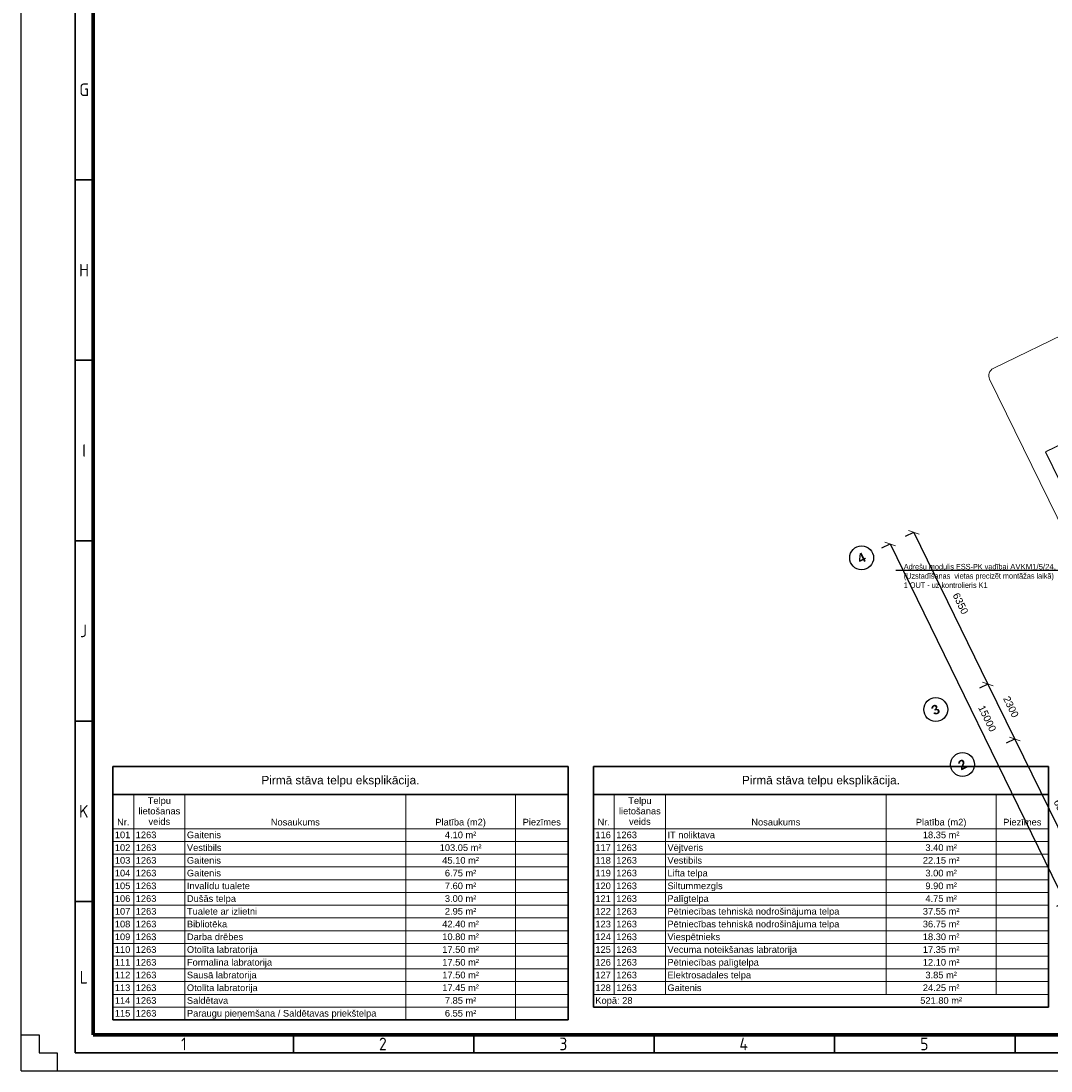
# Model space of a CAD drawing. Header units: millimetres. Extents: x -197461 to 862495, y -970068 to 63888.
# Tile 142 of 205: x -171735 to -133006, y -183500 to -144011. Entities that reach past the tile are written whole.
import ezdxf
from ezdxf import colors
from ezdxf.entities.mleader import LeaderData, LeaderLine
from ezdxf.math import Vec2, Vec3

# ---------------------------------------------------------------- set-up
doc = ezdxf.new("R2010")
doc.units = ezdxf.units.MM
doc.layers.get('0').update_dxf_attribs({"linetype": 'CONTINUOUS'})
doc.layers.get('Defpoints').update_dxf_attribs({"linetype": 'CONTINUOUS'})
for name, color, linetype, lineweight in [('A-ANNO-DIMS', 211, 'CONTINUOUS', 9), ('A-ANNO-SYMB', 150, 'CONTINUOUS', 9), ('A-DETL-THIN', 151, 'CONTINUOUS', 5), ('A-DETL-WIDE', 214, 'CONTINUOUS', 35), ('A-MASS', 70, 'CONTINUOUS', 5), ('G-ANNO-SCHD', 231, 'CONTINUOUS', 9), ('S-GRID-IDEN', 1, 'CONTINUOUS', 25)]:
    doc.layers.add(name, color=color, linetype=linetype, lineweight=lineweight)
doc.layers.add('Rasējuma lapa', color=7, linetype='CONTINUOUS')
doc.layers.add('UAS', color=240, linetype='CONTINUOUS')
doc.styles.add('ARIAL', font='arialbd.ttf')
doc.styles.add('Arial_14', font='arial.ttf', dxfattribs={"height": 2.5})
doc.styles.add('Arial_15', font='arial.ttf', dxfattribs={"height": 2.5})
doc.styles.add('Arial_2', font='arial.ttf', dxfattribs={"height": 270})
doc.styles.add('ISO', font='iso')
doc.dimstyles.new('Arrow_-_2_5mm_Arial', dxfattribs={"dimscale": 304.8, "dimtxt": 275.470038, "dimasz": 0.984252, "dimexe": 1.181102, "dimexo": 0.738189, "dimgap": 0.86122, "dimtad": 1, "dimdec": 0, "dimrnd": 5, "dimzin": 0, "dimdsep": 46, "dimtxsty": 'Arial_2', "dimblk1": 'OBLIQUE', "dimblk2": 'OBLIQUE', "dimsah": 1, "dimcen": 0.09, "dimazin": 0, "dimtfac": 1, "dimtdec": 4, "dimtix": 1, "dimtmove": 0, "dimatfit": 3, "dimfxl": 1, "dimtvp": 1, "dimtfill": 1, "dimtolj": 1, "dimtzin": 0, "dimarcsym": 2})

# ---------------------------------------------------------------- blocks, each defined once
blk = doc.blocks.new('Grid - Ass 4_0mm-197408-Pirmā stāva plāns uz atzīmes 0_000 M1-150')
at = {"layer": 'S-GRID-IDEN'}
blk.add_circle((0, 0), 3, dxfattribs=at)
blk = doc.blocks.new('_OBLIQUE')
at = {"color": 0, "linetype": 'ByBlock'}
blk.add_line((-0.5, -0.5), (0.5, 0.5), dxfattribs=at)
blk = doc.blocks.new('*D1078')
at = {"layer": 'A-ANNO-DIMS', "color": 0, "lineweight": -2, "transparency": 16777216}
for p, q in [((-134378, -171020), (-134690, -171173)), ((-134366, -171015), (-131580, -176721)), ((-131592, -176727), (-131904, -176879))]:
    blk.add_line(p, q, dxfattribs=at)
at = {"layer": 'Defpoints', "color": 0, "transparency": 16777216}
for p in [(-134176, -170922), (-131580, -176721), (-131389, -176628)]:
    blk.add_point(p, dxfattribs=at)
at = {"layer": 'A-ANNO-DIMS', "color": 0, "lineweight": -2, "transparency": 16777216, "xscale": 299.9999999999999, "yscale": 299.9999999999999, "zscale": 299.9999999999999}
for p, rotation in [((-134366, -171015), 116.0254347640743), ((-131580, -176721), 296.0254347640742)]:
    blk.add_blockref('_OBLIQUE', p, dxfattribs=dict(at, rotation=rotation))
at = {"layer": 'A-ANNO-DIMS', "color": 0, "transparency": 16777216, "insert": (-132613, -173692), "char_height": 270, "attachment_point": 5, "rotation": 296.0254, "style": 'Arial_2', "bg_fill": 3, "box_fill_scale": 1.1, "bg_fill_color": 256, "bg_fill_true_color": 13158600, "bg_fill_transparency": 0}
blk.add_mtext('\\A1;6350', dxfattribs=at)
blk = doc.blocks.new('*D1079')
at = {"layer": 'A-ANNO-DIMS', "color": 0, "lineweight": -2, "transparency": 16777216}
for p, q in [((-135387, -168954), (-135699, -169106)), ((-135375, -168948), (-134366, -171015)), ((-134378, -171020), (-134690, -171173))]:
    blk.add_line(p, q, dxfattribs=at)
at = {"layer": 'Defpoints', "color": 0, "transparency": 16777216}
for p in [(-135185, -168855), (-134176, -170922), (-134366, -171015)]:
    blk.add_point(p, dxfattribs=at)
at = {"layer": 'A-ANNO-DIMS', "color": 0, "lineweight": -2, "transparency": 16777216, "xscale": 299.9999999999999, "yscale": 299.9999999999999, "zscale": 299.9999999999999}
for p, rotation in [((-135375, -168948), 116.0254347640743), ((-134366, -171015), 296.0254347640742)]:
    blk.add_blockref('_OBLIQUE', p, dxfattribs=dict(at, rotation=rotation))
at = {"layer": 'A-ANNO-DIMS', "color": 0, "transparency": 16777216, "insert": (-134511, -169806), "char_height": 270, "attachment_point": 5, "rotation": 296.0254, "style": 'Arial_2', "bg_fill": 3, "box_fill_scale": 1.1, "bg_fill_color": 256, "bg_fill_true_color": 13158600, "bg_fill_transparency": 0}
blk.add_mtext('\\A1;2300', dxfattribs=at)
blk = doc.blocks.new('*D1080')
at = {"layer": 'A-ANNO-DIMS', "color": 0, "lineweight": -2, "transparency": 16777216}
for p, q in [((-138173, -163248), (-138485, -163400)), ((-138162, -163242), (-135375, -168948)), ((-135387, -168954), (-135699, -169106))]:
    blk.add_line(p, q, dxfattribs=at)
at = {"layer": 'Defpoints', "color": 0, "transparency": 16777216}
for p in [(-137971, -163149), (-135375, -168948), (-135185, -168855)]:
    blk.add_point(p, dxfattribs=at)
at = {"layer": 'A-ANNO-DIMS', "color": 0, "lineweight": -2, "transparency": 16777216, "xscale": 299.9999999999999, "yscale": 299.9999999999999, "zscale": 299.9999999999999}
for p, rotation in [((-138162, -163242), 116.0254347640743), ((-135375, -168948), 296.0254347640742)]:
    blk.add_blockref('_OBLIQUE', p, dxfattribs=dict(at, rotation=rotation))
at = {"layer": 'A-ANNO-DIMS', "color": 0, "transparency": 16777216, "insert": (-136409, -165919), "char_height": 270, "attachment_point": 5, "rotation": 296.0254, "style": 'Arial_2', "bg_fill": 3, "box_fill_scale": 1.1, "bg_fill_color": 256, "bg_fill_true_color": 13158600, "bg_fill_transparency": 0}
blk.add_mtext('\\A1;6350', dxfattribs=at)
blk = doc.blocks.new('*D1081')
at = {"layer": 'A-ANNO-DIMS', "color": 0, "lineweight": -2, "transparency": 16777216}
for p, q in [((-139066, -163683), (-139378, -163836)), ((-139054, -163678), (-132473, -177157)), ((-132484, -177162), (-132796, -177315))]:
    blk.add_line(p, q, dxfattribs=at)
at = {"layer": 'Defpoints', "color": 0, "transparency": 16777216}
for p in [(-138864, -163585), (-132473, -177157), (-132282, -177064)]:
    blk.add_point(p, dxfattribs=at)
at = {"layer": 'A-ANNO-DIMS', "color": 0, "lineweight": -2, "transparency": 16777216, "xscale": 299.9999999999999, "yscale": 299.9999999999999, "zscale": 299.9999999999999}
for p, rotation in [((-139054, -163678), 116.0254347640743), ((-132473, -177157), 296.0254347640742)]:
    blk.add_blockref('_OBLIQUE', p, dxfattribs=dict(at, rotation=rotation))
at = {"layer": 'A-ANNO-DIMS', "color": 0, "transparency": 16777216, "insert": (-135404, -170242), "char_height": 270, "attachment_point": 5, "rotation": 296.0254, "style": 'Arial_2', "bg_fill": 3, "box_fill_scale": 1.1, "bg_fill_color": 256, "bg_fill_true_color": 13158600, "bg_fill_transparency": 0}
blk.add_mtext('\\A1;15000', dxfattribs=at)
blk = doc.blocks.new('A1_L')
at = {"layer": 'Rasējuma lapa'}
for p, q in [((-841, 0), (-841, 594)), ((-841, 10), (-836, 10)), ((-836, 10), (-836, 5)), ((-836, 5), (-831, 5)), ((-831, 5), (-831, 0)), ((-841, 0), (0, 0))]:
    blk.add_line(p, q, dxfattribs=at)
at = {"layer": 'Rasējuma lapa', "lineweight": 35}
for p, q in [((-826, 5), (-826, 589)), ((-821, 247), (-826, 247)), ((-821, 197), (-826, 197)), ((-821, 147), (-826, 147)), ((-821, 97), (-826, 97)), ((-821, 47), (-826, 47)), ((-765.5, 5), (-765.5, 10)), ((-715.5, 5), (-715.5, 10)), ((-665.5, 5), (-665.5, 10)), ((-615.5, 5), (-615.5, 10)), ((-565.5, 5), (-565.5, 10)), ((-826, 5), (-5, 5))]:
    blk.add_line(p, q, dxfattribs=at)
at = {"layer": 'Rasējuma lapa', "lineweight": 70}
for q in [(-821, 584), (-10, 10)]:
    blk.add_line((-821, 10), q, dxfattribs=at)
at = {"layer": 'Rasējuma lapa', "style": 'ISO'}
for s, p in [('G', (-824.81, 270.25)), ('H', (-824.9, 220.25)), ('I', (-824.02, 170.25)), ('J', (-824.62, 120.25)), ('K', (-824.91, 70.25)), ('L', (-824.72, 24.25)), ('1', (-796.63, 5.75)), ('2', (-741.79, 5.75)), ('3', (-691.8, 5.75)), ('4', (-641.9, 5.75)), ('5', (-591.8, 5.75))]:
    blk.add_text(s, height=3.5, dxfattribs=at).set_placement(p)
blk = doc.blocks.new('*U1255')
at = {"layer": 'Rasējuma lapa'}
blk.add_blockref('A1_L', (0, 0), dxfattribs=at)

msp = doc.modelspace()

# ---------------------------------------------------------------- linework, layer by layer
at = {"layer": 'A-ANNO-SYMB', "color": 251, "true_color": 0x636466}
for p, q in [((-127907.35655, -153531.08642), (-135175.49165, -157079.98763)), ((-135313.44042, -157481.19846), (-130261.95761, -167826.61452))]:
    msp.add_line(p, q, dxfattribs=at)
msp.add_arc((-135043.86062, -157349.56743), 300, 116.025434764, 206.025434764, dxfattribs=at)
at = {"layer": 'A-DETL-THIN', "color": 18, "lineweight": 9, "true_color": 0x000000}
for p, q in [((-167495.27673, -173101.70613), (-167495.27673, -174389.24518)), ((-165571.35583, -173101.70613), (-165571.35583, -174389.24518)), ((-157270.37215, -173101.70613), (-157270.37215, -174389.24518)), ((-153140.79723, -173101.70613), (-153140.79723, -174389.24518)), ((-149426.54908, -173101.70613), (-149426.54908, -174389.24518)), ((-147502.62818, -173101.70613), (-147502.62818, -174389.24518)), ((-167495.27673, -174389.24518), (-168282.47572, -174389.24518)), ((-165571.35583, -174389.24518), (-167495.27673, -174389.24518)), ((-167495.27673, -174389.24518), (-167495.27673, -174868.42487)), ((-157270.37215, -174389.24518), (-165571.35583, -174389.24518)), ((-165571.35583, -174389.24518), (-165571.35583, -174868.42487)), ((-153140.79723, -174389.24518), (-157270.37215, -174389.24518)), ((-157270.37215, -174389.24518), (-157270.37215, -174868.42487)), ((-151166.24807, -174389.24518), (-153140.79723, -174389.24518)), ((-153140.79723, -174389.24518), (-153140.79723, -174868.42487)), ((-149426.54908, -174389.24518), (-150213.74807, -174389.24518)), ((-147502.62818, -174389.24518), (-149426.54908, -174389.24518)), ((-149426.54908, -174389.24518), (-149426.54908, -174868.42487)), ((-147502.62818, -174389.24518), (-147502.62818, -174868.42487)), ((-167495.27673, -174868.42487), (-168282.47572, -174868.42487)), ((-165571.35583, -174868.42487), (-167495.27673, -174868.42487)), ((-167495.27673, -174868.42487), (-167495.27673, -175347.60455)), ((-157270.37215, -174868.42487), (-165571.35583, -174868.42487)), ((-165571.35583, -174868.42487), (-165571.35583, -175347.60455)), ((-153140.79723, -174868.42487), (-157270.37215, -174868.42487)), ((-157270.37215, -174868.42487), (-157270.37215, -175347.60455)), ((-151166.24807, -174868.42487), (-153140.79723, -174868.42487)), ((-153140.79723, -174868.42487), (-153140.79723, -175347.60455)), ((-149426.54908, -174868.42487), (-150213.74807, -174868.42487)), ((-147502.62818, -174868.42487), (-149426.54908, -174868.42487)), ((-149426.54908, -174868.42487), (-149426.54908, -175347.60455)), ((-147502.62818, -174868.42487), (-147502.62818, -175347.60455)), ((-167495.27673, -175347.60455), (-168282.47572, -175347.60455)), ((-165571.35583, -175347.60455), (-167495.27673, -175347.60455)), ((-167495.27673, -175347.60455), (-167495.27673, -175826.78424)), ((-157270.37215, -175347.60455), (-165571.35583, -175347.60455)), ((-165571.35583, -175347.60455), (-165571.35583, -175826.78424)), ((-153140.79723, -175347.60455), (-157270.37215, -175347.60455)), ((-157270.37215, -175347.60455), (-157270.37215, -175826.78424)), ((-151166.24807, -175347.60455), (-153140.79723, -175347.60455)), ((-153140.79723, -175347.60455), (-153140.79723, -175826.78424)), ((-149426.54908, -175347.60455), (-150213.74807, -175347.60455)), ((-147502.62818, -175347.60455), (-149426.54908, -175347.60455)), ((-149426.54908, -175347.60455), (-149426.54908, -175826.78424)), ((-147502.62818, -175347.60455), (-147502.62818, -175826.78424)), ((-167495.27673, -175826.78424), (-168282.47572, -175826.78424)), ((-165571.35583, -175826.78424), (-167495.27673, -175826.78424)), ((-167495.27673, -175826.78424), (-167495.27673, -176305.96393)), ((-157270.37215, -175826.78424), (-165571.35583, -175826.78424)), ((-165571.35583, -175826.78424), (-165571.35583, -176305.96393)), ((-153140.79723, -175826.78424), (-157270.37215, -175826.78424)), ((-157270.37215, -175826.78424), (-157270.37215, -176305.96393)), ((-151166.24807, -175826.78424), (-153140.79723, -175826.78424)), ((-153140.79723, -175826.78424), (-153140.79723, -176305.96393)), ((-149426.54908, -175826.78424), (-150213.74807, -175826.78424)), ((-147502.62818, -175826.78424), (-149426.54908, -175826.78424)), ((-149426.54908, -175826.78424), (-149426.54908, -176305.96393)), ((-147502.62818, -175826.78424), (-147502.62818, -176305.96393)), ((-167495.27673, -176305.96393), (-168282.47572, -176305.96393)), ((-165571.35583, -176305.96393), (-167495.27673, -176305.96393)), ((-167495.27673, -176305.96393), (-167495.27673, -176785.14361)), ((-157270.37215, -176305.96393), (-165571.35583, -176305.96393)), ((-165571.35583, -176305.96393), (-165571.35583, -176785.14361)), ((-153140.79723, -176305.96393), (-157270.37215, -176305.96393)), ((-157270.37215, -176305.96393), (-157270.37215, -176785.14361)), ((-151166.24807, -176305.96393), (-153140.79723, -176305.96393)), ((-153140.79723, -176305.96393), (-153140.79723, -176785.14361)), ((-149426.54908, -176305.96393), (-150213.74807, -176305.96393)), ((-147502.62818, -176305.96393), (-149426.54908, -176305.96393)), ((-149426.54908, -176305.96393), (-149426.54908, -176785.14361)), ((-147502.62818, -176305.96393), (-147502.62818, -176785.14361)), ((-167495.27673, -176785.14361), (-168282.47572, -176785.14361)), ((-165571.35583, -176785.14361), (-167495.27673, -176785.14361)), ((-167495.27673, -176785.14361), (-167495.27673, -177264.3233)), ((-157270.37215, -176785.14361), (-165571.35583, -176785.14361)), ((-165571.35583, -176785.14361), (-165571.35583, -177264.3233)), ((-153140.79723, -176785.14361), (-157270.37215, -176785.14361)), ((-157270.37215, -176785.14361), (-157270.37215, -177264.3233)), ((-151166.24807, -176785.14361), (-153140.79723, -176785.14361)), ((-153140.79723, -176785.14361), (-153140.79723, -177264.3233)), ((-149426.54908, -176785.14361), (-150213.74807, -176785.14361)), ((-147502.62818, -176785.14361), (-149426.54908, -176785.14361)), ((-149426.54908, -176785.14361), (-149426.54908, -177264.3233)), ((-147502.62818, -176785.14361), (-147502.62818, -177264.3233)), ((-167495.27673, -177264.3233), (-168282.47572, -177264.3233)), ((-165571.35583, -177264.3233), (-167495.27673, -177264.3233)), ((-167495.27673, -177264.3233), (-167495.27673, -177743.50298)), ((-157270.37215, -177264.3233), (-165571.35583, -177264.3233)), ((-165571.35583, -177264.3233), (-165571.35583, -177743.50298)), ((-153140.79723, -177264.3233), (-157270.37215, -177264.3233)), ((-157270.37215, -177264.3233), (-157270.37215, -177743.50298)), ((-151166.24807, -177264.3233), (-153140.79723, -177264.3233)), ((-153140.79723, -177264.3233), (-153140.79723, -177743.50298)), ((-149426.54908, -177264.3233), (-150213.74807, -177264.3233)), ((-147502.62818, -177264.3233), (-149426.54908, -177264.3233)), ((-149426.54908, -177264.3233), (-149426.54908, -177743.50298)), ((-147502.62818, -177264.3233), (-147502.62818, -177743.50298)), ((-167495.27673, -177743.50298), (-168282.47572, -177743.50298)), ((-165571.35583, -177743.50298), (-167495.27673, -177743.50298)), ((-167495.27673, -177743.50298), (-167495.27673, -178222.68267)), ((-157270.37215, -177743.50298), (-165571.35583, -177743.50298)), ((-165571.35583, -177743.50298), (-165571.35583, -178222.68267)), ((-153140.79723, -177743.50298), (-157270.37215, -177743.50298)), ((-157270.37215, -177743.50298), (-157270.37215, -178222.68267)), ((-151166.24807, -177743.50298), (-153140.79723, -177743.50298)), ((-153140.79723, -177743.50298), (-153140.79723, -178222.68267)), ((-149426.54908, -177743.50298), (-150213.74807, -177743.50298)), ((-147502.62818, -177743.50298), (-149426.54908, -177743.50298)), ((-149426.54908, -177743.50298), (-149426.54908, -178222.68267)), ((-139201.6445, -177743.50298), (-147502.62818, -177743.50298)), ((-147502.62818, -177743.50298), (-147502.62818, -178222.68267)), ((-135072.06958, -177743.50298), (-139201.6445, -177743.50298)), ((-139201.6445, -177743.50298), (-139201.6445, -178222.68267)), ((-133097.52042, -177743.50298), (-135072.06958, -177743.50298)), ((-135072.06958, -177743.50298), (-135072.06958, -178222.68267)), ((-167495.27673, -178222.68267), (-168282.47572, -178222.68267)), ((-165571.35583, -178222.68267), (-167495.27673, -178222.68267)), ((-167495.27673, -178222.68267), (-167495.27673, -178701.86235)), ((-157270.37215, -178222.68267), (-165571.35583, -178222.68267)), ((-165571.35583, -178222.68267), (-165571.35583, -178701.86235)), ((-153140.79723, -178222.68267), (-157270.37215, -178222.68267)), ((-157270.37215, -178222.68267), (-157270.37215, -178701.86235)), ((-151166.24807, -178222.68267), (-153140.79723, -178222.68267)), ((-153140.79723, -178222.68267), (-153140.79723, -178701.86235)), ((-149426.54908, -178222.68267), (-150213.74807, -178222.68267)), ((-147502.62818, -178222.68267), (-149426.54908, -178222.68267)), ((-149426.54908, -178222.68267), (-149426.54908, -178701.86235)), ((-139201.6445, -178222.68267), (-147502.62818, -178222.68267)), ((-147502.62818, -178222.68267), (-147502.62818, -178701.86235)), ((-135072.06958, -178222.68267), (-139201.6445, -178222.68267)), ((-139201.6445, -178222.68267), (-139201.6445, -178701.86235)), ((-133097.52042, -178222.68267), (-135072.06958, -178222.68267)), ((-135072.06958, -178222.68267), (-135072.06958, -178701.86235)), ((-167495.27673, -178701.86235), (-168282.47572, -178701.86235)), ((-165571.35583, -178701.86235), (-167495.27673, -178701.86235)), ((-167495.27673, -178701.86235), (-167495.27673, -179181.04204)), ((-157270.37215, -178701.86235), (-165571.35583, -178701.86235)), ((-165571.35583, -178701.86235), (-165571.35583, -179181.04204)), ((-153140.79723, -178701.86235), (-157270.37215, -178701.86235)), ((-157270.37215, -178701.86235), (-157270.37215, -179181.04204)), ((-151166.24807, -178701.86235), (-153140.79723, -178701.86235)), ((-153140.79723, -178701.86235), (-153140.79723, -179181.04204)), ((-149426.54908, -178701.86235), (-150213.74807, -178701.86235)), ((-147502.62818, -178701.86235), (-149426.54908, -178701.86235)), ((-149426.54908, -178701.86235), (-149426.54908, -179181.04204)), ((-139201.6445, -178701.86235), (-147502.62818, -178701.86235)), ((-147502.62818, -178701.86235), (-147502.62818, -179181.04204)), ((-135072.06958, -178701.86235), (-139201.6445, -178701.86235)), ((-139201.6445, -178701.86235), (-139201.6445, -179181.04204)), ((-133097.52042, -178701.86235), (-135072.06958, -178701.86235)), ((-135072.06958, -178701.86235), (-135072.06958, -179181.04204)), ((-167495.27673, -179181.04204), (-168282.47572, -179181.04204)), ((-165571.35583, -179181.04204), (-167495.27673, -179181.04204)), ((-167495.27673, -179181.04204), (-167495.27673, -179660.22172)), ((-157270.37215, -179181.04204), (-165571.35583, -179181.04204)), ((-165571.35583, -179181.04204), (-165571.35583, -179660.22172)), ((-153140.79723, -179181.04204), (-157270.37215, -179181.04204)), ((-157270.37215, -179181.04204), (-157270.37215, -179660.22172)), ((-151166.24807, -179181.04204), (-153140.79723, -179181.04204)), ((-153140.79723, -179181.04204), (-153140.79723, -179660.22172)), ((-149426.54908, -179181.04204), (-150213.74807, -179181.04204)), ((-147502.62818, -179181.04204), (-149426.54908, -179181.04204)), ((-149426.54908, -179181.04204), (-149426.54908, -179660.22172)), ((-139201.6445, -179181.04204), (-147502.62818, -179181.04204)), ((-147502.62818, -179181.04204), (-147502.62818, -179660.22172)), ((-135072.06958, -179181.04204), (-139201.6445, -179181.04204)), ((-139201.6445, -179181.04204), (-139201.6445, -179660.22172)), ((-133097.52042, -179181.04204), (-135072.06958, -179181.04204)), ((-135072.06958, -179181.04204), (-135072.06958, -179660.22172)), ((-167495.27673, -179660.22172), (-168282.47572, -179660.22172)), ((-165571.35583, -179660.22172), (-167495.27673, -179660.22172)), ((-167495.27673, -179660.22172), (-167495.27673, -180139.40141)), ((-157270.37215, -179660.22172), (-165571.35583, -179660.22172)), ((-165571.35583, -179660.22172), (-165571.35583, -180139.40141)), ((-153140.79723, -179660.22172), (-157270.37215, -179660.22172)), ((-157270.37215, -179660.22172), (-157270.37215, -180139.40141)), ((-151166.24807, -179660.22172), (-153140.79723, -179660.22172)), ((-153140.79723, -179660.22172), (-153140.79723, -180139.40141)), ((-149426.54908, -179660.22172), (-150213.74807, -179660.22172)), ((-147502.62818, -179660.22172), (-149426.54908, -179660.22172)), ((-149426.54908, -179660.22172), (-149426.54908, -180139.40141)), ((-139201.6445, -179660.22172), (-147502.62818, -179660.22172)), ((-147502.62818, -179660.22172), (-147502.62818, -180139.40141)), ((-135072.06958, -179660.22172), (-139201.6445, -179660.22172)), ((-139201.6445, -179660.22172), (-139201.6445, -180139.40141)), ((-133097.52042, -179660.22172), (-135072.06958, -179660.22172)), ((-135072.06958, -179660.22172), (-135072.06958, -180139.40141)), ((-167495.27673, -180139.40141), (-168282.47572, -180139.40141)), ((-165571.35583, -180139.40141), (-167495.27673, -180139.40141)), ((-167495.27673, -180139.40141), (-167495.27673, -180618.58109)), ((-157270.37215, -180139.40141), (-165571.35583, -180139.40141)), ((-165571.35583, -180139.40141), (-165571.35583, -180618.58109)), ((-153140.79723, -180139.40141), (-157270.37215, -180139.40141)), ((-157270.37215, -180139.40141), (-157270.37215, -180618.58109)), ((-151166.24807, -180139.40141), (-153140.79723, -180139.40141)), ((-153140.79723, -180139.40141), (-153140.79723, -180618.58109)), ((-149426.54908, -180139.40141), (-150213.74807, -180139.40141)), ((-147502.62818, -180139.40141), (-149426.54908, -180139.40141)), ((-149426.54908, -180139.40141), (-149426.54908, -180618.58109)), ((-139201.6445, -180139.40141), (-147502.62818, -180139.40141)), ((-147502.62818, -180139.40141), (-147502.62818, -180618.58109)), ((-135072.06958, -180139.40141), (-139201.6445, -180139.40141)), ((-139201.6445, -180139.40141), (-139201.6445, -180618.58109)), ((-133097.52042, -180139.40141), (-135072.06958, -180139.40141)), ((-135072.06958, -180139.40141), (-135072.06958, -180618.58109)), ((-167495.27673, -180618.58109), (-168282.47572, -180618.58109)), ((-165571.35583, -180618.58109), (-167495.27673, -180618.58109)), ((-167495.27673, -180618.58109), (-167495.27673, -181097.76078)), ((-157270.37215, -180618.58109), (-165571.35583, -180618.58109)), ((-165571.35583, -180618.58109), (-165571.35583, -181097.76078)), ((-153140.79723, -180618.58109), (-157270.37215, -180618.58109)), ((-157270.37215, -180618.58109), (-157270.37215, -181097.76078)), ((-151166.24807, -180618.58109), (-153140.79723, -180618.58109)), ((-153140.79723, -180618.58109), (-153140.79723, -181097.76078)), ((-149426.54908, -180618.58109), (-150213.74807, -180618.58109)), ((-147502.62818, -180618.58109), (-149426.54908, -180618.58109)), ((-139201.6445, -180618.58109), (-147502.62818, -180618.58109)), ((-135072.06958, -180618.58109), (-139201.6445, -180618.58109)), ((-133097.52042, -180618.58109), (-135072.06958, -180618.58109)), ((-167495.27673, -181097.76078), (-168282.47572, -181097.76078)), ((-165571.35583, -181097.76078), (-167495.27673, -181097.76078)), ((-167495.27673, -181097.76078), (-167495.27673, -181576.94046)), ((-157270.37215, -181097.76078), (-165571.35583, -181097.76078)), ((-165571.35583, -181097.76078), (-165571.35583, -181576.94046)), ((-153140.79723, -181097.76078), (-157270.37215, -181097.76078)), ((-157270.37215, -181097.76078), (-157270.37215, -181576.94046)), ((-151166.24807, -181097.76078), (-153140.79723, -181097.76078)), ((-153140.79723, -181097.76078), (-153140.79723, -181576.94046))]:
    msp.add_line(p, q, dxfattribs=at)
at = {"layer": 'A-DETL-WIDE', "color": 18, "true_color": 0x000000}
for p, q in [((-168282.47572, -172043.37279), (-168282.47572, -173101.70613)), ((-151166.24807, -172043.37279), (-168282.47572, -172043.37279)), ((-151166.24807, -173101.70613), (-151166.24807, -172043.37279)), ((-150213.74807, -172043.37279), (-150213.74807, -173101.70613)), ((-168282.47572, -173101.70613), (-168282.47572, -181576.94046)), ((-168282.47572, -173101.70613), (-151166.24807, -173101.70613)), ((-151166.24807, -173101.70613), (-151166.24807, -181576.94046)), ((-150213.74807, -173101.70613), (-150213.74807, -181097.76078)), ((-133097.52042, -181097.76078), (-150213.74807, -181097.76078)), ((-151166.24807, -181576.94046), (-168282.47572, -181576.94046))]:
    msp.add_line(p, q, dxfattribs=at)
at = {"layer": 'A-MASS', "color": 251, "lineweight": 18, "true_color": 0x636466}
for p, q in [((-116137.47605, -151869.1785), (-133202.769, -160201.85778)), ((-116133.08835, -151878.16449), (-133198.38129, -160210.84377)), ((-133212.88524, -160231.27991), (-133203.89925, -160226.89221)), ((-130027.42365, -166755.09279), (-133212.88524, -160231.27991)), ((-130018.43765, -166750.70509), (-133203.89925, -160226.89221)), ((-133202.769, -160201.85778), (-133198.38129, -160210.84377))]:
    msp.add_line(p, q, dxfattribs=at)

# ---------------------------------------------------------------- block references
at = {"layer": 'S-GRID-IDEN', "color": 251, "true_color": 0x636466, "xscale": 149.9999999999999, "yscale": 149.9999999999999, "zscale": 149.9999999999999, "rotation": 296.0254347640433}
for p in [(-140125.9906, -164201.06121), (-137339.80049, -169907.16712), (-136330.62927, -171973.94564)]:
    msp.add_blockref('Grid - Ass 4_0mm-197408-Pirmā stāva plāns uz atzīmes 0_000 M1-150', p, dxfattribs=at)

# ---------------------------------------------------------------- texts
at = {"layer": 'G-ANNO-SCHD', "color": 18, "true_color": 0x000000, "line_spacing_factor": 0.941778}
for s, insert, char_height, width, attachment_point, style in [('Pirmā stāva telpu eksplikācija.', (-159724.3619, -172402.05492), 317.5, 7097.5319872, 2, 'Arial_14'), ('Telpu\\Plietošanas\\Pveids', (-166533.31628, -173207.05617), 250, 1879.3024268, 2, 'Arial_15'), ('Telpu\\Plietošanas\\Pveids', (-148464.58863, -173207.05617), 250, 1879.3024268, 2, 'Arial_15'), ('Nr.', (-167888.87623, -174015.41554), 250, 553.996318, 2, 'Arial_15'), ('Nosaukums', (-161420.86399, -174015.41554), 250, 2200.6815063, 2, 'Arial_15'), ('Platība (m2)', (-155205.58469, -174015.41554), 250, 2271.0788285, 2, 'Arial_15'), ('Piezīmes', (-152153.52265, -174015.41554), 250, 1714.0217573, 2, 'Arial_15'), ('Nr.', (-149820.14858, -174015.41554), 250, 553.996318, 2, 'Arial_15'), ('Nosaukums', (-143352.13634, -174015.41554), 250, 2200.6815063, 2, 'Arial_15'), ('101', (-168207.47572, -174494.59523), 250, 697.8517155, 1, 'Arial_15'), ('1263', (-167420.27673, -174494.59523), 250, 930.468954, 1, 'Arial_15'), ('Gaitenis', (-165496.35583, -174494.59523), 250, 1530.376569, 1, 'Arial_15'), ('4.10 m²', (-155205.58469, -174494.59523), 250, 1414.0679498, 2, 'Arial_15'), ('116', (-150138.74807, -174494.59523), 250, 697.8517155, 1, 'Arial_15'), ('1263', (-149351.54908, -174494.59523), 250, 930.468954, 1, 'Arial_15'), ('IT noliktava', (-147427.62818, -174494.59523), 250, 2136.4056904, 1, 'Arial_15'), ('103.05 m²', (-155205.58469, -174973.77491), 250, 1879.3024268, 2, 'Arial_15'), ('102', (-168207.47572, -174973.77491), 250, 697.8517155, 1, 'Arial_15'), ('1263', (-167420.27673, -174973.77491), 250, 930.468954, 1, 'Arial_15'), ('Vestibils', (-165496.35583, -174973.77491), 250, 1551.801841, 1, 'Arial_15'), ('117', (-150138.74807, -174973.77491), 250, 697.8517155, 1, 'Arial_15'), ('1263', (-149351.54908, -174973.77491), 250, 930.468954, 1, 'Arial_15'), ('Vējtveris', (-147427.62818, -174973.77491), 250, 1600.7738912, 1, 'Arial_15'), ('103', (-168207.47572, -175452.9546), 250, 697.8517155, 1, 'Arial_15'), ('1263', (-167420.27673, -175452.9546), 250, 930.468954, 1, 'Arial_15'), ('Gaitenis', (-165496.35583, -175452.9546), 250, 1530.376569, 1, 'Arial_15'), ('45.10 m²', (-155205.58469, -175452.9546), 250, 1646.6851883, 2, 'Arial_15'), ('118', (-150138.74807, -175452.9546), 250, 697.8517155, 1, 'Arial_15'), ('1263', (-149351.54908, -175452.9546), 250, 930.468954, 1, 'Arial_15'), ('Vestibils', (-147427.62818, -175452.9546), 250, 1551.801841, 1, 'Arial_15'), ('104', (-168207.47572, -175932.13428), 250, 697.8517155, 1, 'Arial_15'), ('1263', (-167420.27673, -175932.13428), 250, 930.468954, 1, 'Arial_15'), ('Gaitenis', (-165496.35583, -175932.13428), 250, 1530.376569, 1, 'Arial_15'), ('6.75 m²', (-155205.58469, -175932.13428), 250, 1414.0679498, 2, 'Arial_15'), ('119', (-150138.74807, -175932.13428), 250, 697.8517155, 1, 'Arial_15'), ('1263', (-149351.54908, -175932.13428), 250, 930.468954, 1, 'Arial_15'), ('Lifta telpa', (-147427.62818, -175932.13428), 250, 1811.9658577, 1, 'Arial_15'), ('105', (-168207.47572, -176411.31397), 250, 697.8517155, 1, 'Arial_15'), ('1263', (-167420.27673, -176411.31397), 250, 930.468954, 1, 'Arial_15'), ('Invalīdu tualete', (-165496.35583, -176411.31397), 250, 2837.318159, 1, 'Arial_15'), ('7.60 m²', (-155205.58469, -176411.31397), 250, 1414.0679498, 2, 'Arial_15'), ('120', (-150138.74807, -176411.31397), 250, 697.8517155, 1, 'Arial_15'), ('1263', (-149351.54908, -176411.31397), 250, 930.468954, 1, 'Arial_15'), ('Siltummezgls', (-147427.62818, -176411.31397), 250, 2476.1492887, 1, 'Arial_15'), ('106', (-168207.47572, -176890.49365), 250, 697.8517155, 1, 'Arial_15'), ('1263', (-167420.27673, -176890.49365), 250, 930.468954, 1, 'Arial_15'), ('Dušās telpa', (-165496.35583, -176890.49365), 250, 2203.7422594, 1, 'Arial_15'), ('3.00 m²', (-155205.58469, -176890.49365), 250, 1414.0679498, 2, 'Arial_15'), ('121', (-150138.74807, -176890.49365), 250, 697.8517155, 1, 'Arial_15'), ('1263', (-149351.54908, -176890.49365), 250, 930.468954, 1, 'Arial_15'), ('Palīgtelpa', (-147427.62818, -176890.49365), 250, 1857.8771548, 1, 'Arial_15'), ('107', (-168207.47572, -177369.67334), 250, 697.8517155, 1, 'Arial_15'), ('1263', (-167420.27673, -177369.67334), 250, 930.468954, 1, 'Arial_15'), ('Tualete ar izlietni', (-165496.35583, -177369.67334), 250, 3152.5757322, 1, 'Arial_15'), ('2.95 m²', (-155205.58469, -177369.67334), 250, 1414.0679498, 2, 'Arial_15'), ('122', (-150138.74807, -177369.67334), 250, 697.8517155, 1, 'Arial_15'), ('1263', (-149351.54908, -177369.67334), 250, 930.468954, 1, 'Arial_15'), ('Pētniecības tehniskā nodrošinājuma telpa', (-147427.62818, -177369.67334), 250, 7728.4016736, 1, 'Arial_15'), ('108', (-168207.47572, -177848.85303), 250, 697.8517155, 1, 'Arial_15'), ('1263', (-167420.27673, -177848.85303), 250, 930.468954, 1, 'Arial_15'), ('Bibliotēka', (-165496.35583, -177848.85303), 250, 1808.9051046, 1, 'Arial_15'), ('42.40 m²', (-155205.58469, -177848.85303), 250, 1646.6851883, 2, 'Arial_15'), ('123', (-150138.74807, -177848.85303), 250, 697.8517155, 1, 'Arial_15'), ('1263', (-149351.54908, -177848.85303), 250, 930.468954, 1, 'Arial_15'), ('Pētniecības tehniskā nodrošinājuma telpa', (-147427.62818, -177848.85303), 250, 7728.4016736, 1, 'Arial_15'), ('36.75 m²', (-137136.85704, -177848.85303), 250, 1646.6851883, 2, 'Arial_15'), ('109', (-168207.47572, -178328.03271), 250, 697.8517155, 1, 'Arial_15'), ('1263', (-167420.27673, -178328.03271), 250, 930.468954, 1, 'Arial_15'), ('Darba drēbes', (-165496.35583, -178328.03271), 250, 2528.1820921, 1, 'Arial_15'), ('10.80 m²', (-155205.58469, -178328.03271), 250, 1646.6851883, 2, 'Arial_15'), ('124', (-150138.74807, -178328.03271), 250, 697.8517155, 1, 'Arial_15'), ('1263', (-149351.54908, -178328.03271), 250, 930.468954, 1, 'Arial_15'), ('Viespētnieks', (-147427.62818, -178328.03271), 250, 2365.9621757, 1, 'Arial_15'), ('18.30 m²', (-137136.85704, -178328.03271), 250, 1646.6851883, 2, 'Arial_15'), ('110', (-168207.47572, -178807.2124), 250, 697.8517155, 1, 'Arial_15'), ('1263', (-167420.27673, -178807.2124), 250, 930.468954, 1, 'Arial_15'), ('Otolīta labratorija', (-165496.35583, -178807.2124), 250, 3177.0617573, 1, 'Arial_15'), ('17.50 m²', (-155205.58469, -178807.2124), 250, 1646.6851883, 2, 'Arial_15'), ('125', (-150138.74807, -178807.2124), 250, 697.8517155, 1, 'Arial_15'), ('1263', (-149351.54908, -178807.2124), 250, 930.468954, 1, 'Arial_15'), ('Vecuma noteikšanas labratorija', (-147427.62818, -178807.2124), 250, 5821.5524686, 1, 'Arial_15'), ('17.35 m²', (-137136.85704, -178807.2124), 250, 1646.6851883, 2, 'Arial_15'), ('Formalīna labratorija', (-165496.35583, -179286.39208), 250, 3822.8806695, 1, 'Arial_15'), ('17.50 m²', (-155205.58469, -179286.39208), 250, 1646.6851883, 2, 'Arial_15'), ('Pētniecības palīgtelpa', (-147427.62818, -179286.39208), 250, 4110.5914644, 1, 'Arial_15'), ('12.10 m²', (-137136.85704, -179286.39208), 250, 1646.6851883, 2, 'Arial_15'), ('111', (-168207.47572, -179286.39208), 250, 697.8517155, 1, 'Arial_15'), ('1263', (-167420.27673, -179286.39208), 250, 930.468954, 1, 'Arial_15'), ('126', (-150138.74807, -179286.39208), 250, 697.8517155, 1, 'Arial_15'), ('1263', (-149351.54908, -179286.39208), 250, 930.468954, 1, 'Arial_15'), ('112', (-168207.47572, -179765.57177), 250, 697.8517155, 1, 'Arial_15'), ('1263', (-167420.27673, -179765.57177), 250, 930.468954, 1, 'Arial_15'), ('Sausā labratorija', (-165496.35583, -179765.57177), 250, 3131.1504603, 1, 'Arial_15'), ('17.50 m²', (-155205.58469, -179765.57177), 250, 1646.6851883, 2, 'Arial_15'), ('127', (-150138.74807, -179765.57177), 250, 697.8517155, 1, 'Arial_15'), ('1263', (-149351.54908, -179765.57177), 250, 930.468954, 1, 'Arial_15'), ('Elektrosadales telpa', (-147427.62818, -179765.57177), 250, 3758.6048536, 1, 'Arial_15'), ('3.85 m²', (-137136.85704, -179765.57177), 250, 1414.0679498, 2, 'Arial_15'), ('113', (-168207.47572, -180244.75145), 250, 697.8517155, 1, 'Arial_15'), ('1263', (-167420.27673, -180244.75145), 250, 930.468954, 1, 'Arial_15'), ('Otolīta labratorija', (-165496.35583, -180244.75145), 250, 3177.0617573, 1, 'Arial_15'), ('17.45 m²', (-155205.58469, -180244.75145), 250, 1646.6851883, 2, 'Arial_15'), ('128', (-150138.74807, -180244.75145), 250, 697.8517155, 1, 'Arial_15'), ('1263', (-149351.54908, -180244.75145), 250, 930.468954, 1, 'Arial_15'), ('Gaitenis', (-147427.62818, -180244.75145), 250, 1530.376569, 1, 'Arial_15'), ('24.25 m²', (-137136.85704, -180244.75145), 250, 1646.6851883, 2, 'Arial_15'), ('114', (-168207.47572, -180723.93114), 250, 697.8517155, 1, 'Arial_15'), ('1263', (-167420.27673, -180723.93114), 250, 930.468954, 1, 'Arial_15'), ('Saldētava', (-165496.35583, -180723.93114), 250, 1860.9379079, 1, 'Arial_15'), ('7.85 m²', (-155205.58469, -180723.93114), 250, 1414.0679498, 2, 'Arial_15'), ('Kopā: 28', (-150138.74807, -180723.93114), 250, 1674.2319665, 1, 'Arial_15'), ('521.80 m²', (-137136.85704, -180723.93114), 250, 1879.3024268, 2, 'Arial_15'), ('115', (-168207.47572, -181203.11082), 250, 697.8517155, 1, 'Arial_15'), ('1263', (-167420.27673, -181203.11082), 250, 930.468954, 1, 'Arial_15'), ('Paraugu pieņemšana / Saldētavas priekštelpa', (-165496.35583, -181203.11082), 250, 8521.1367364, 1, 'Arial_15'), ('6.55 m²', (-155205.58469, -181203.11082), 250, 1414.0679498, 2, 'Arial_15')]:
    msp.add_mtext(s, dxfattribs=dict(at, insert=insert, char_height=char_height, width=width, attachment_point=attachment_point, style=style))
at = {"layer": 'S-GRID-IDEN', "color": 251, "lineweight": 9, "true_color": 0x636466, "char_height": 360, "width": 336.70875, "attachment_point": 1, "rotation": 26.065016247, "style": 'ARIAL'}
for s, insert in [('4', (-140338.72745, -164102.67155)), ('3', (-137552.53733, -169808.77746)), ('2', (-136543.36611, -171875.55597))]:
    msp.add_mtext(s, dxfattribs=dict(at, insert=insert))

# ---------------------------------------------------------------- dimensions: what is measured, and where the dimension line sits
at = {"layer": 'A-ANNO-DIMS', "color": 251, "true_color": 0x636466}
dim = msp.add_linear_dim(base=(-131580.0503, -176720.87538), p1=(-134175.6187, -170921.69228), p2=(-131389.42859, -176627.79819), angle=116.025434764, dimstyle='Arrow_-_2_5mm_Arial', override={"dimpost": '<>', "dimfxl": 6350}, dxfattribs=at)
dim.commit()
dim.dimension.update_dxf_attribs({"geometry": '*D1078', "text_midpoint": (-132613.30412, -173692.11835)})

# ---------------------------------------------------------------- next in the draw order: dimensions: what is measured, and where the dimension line sits
dim = msp.add_linear_dim(base=(-134366.24041, -171014.76947), p1=(-135184.78992, -168854.91376), p2=(-134175.6187, -170921.69228), angle=116.025434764, dimstyle='Arrow_-_2_5mm_Arial', override={"dimpost": '<>', "dimfxl": 2300}, dxfattribs=at)
dim.commit()
dim.dimension.update_dxf_attribs({"geometry": '*D1079', "text_midpoint": (-134510.98479, -169805.67613)})

# ---------------------------------------------------------------- next in the draw order: dimensions: what is measured, and where the dimension line sits
dim = msp.add_linear_dim(base=(-135375.41163, -168947.99095), p1=(-137970.98004, -163148.80785), p2=(-135184.78992, -168854.91376), angle=116.025434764, dimstyle='Arrow_-_2_5mm_Arial', override={"dimpost": '<>', "dimfxl": 6350}, dxfattribs=at)
dim.commit()
dim.dimension.update_dxf_attribs({"geometry": '*D1080', "text_midpoint": (-136408.66546, -165919.23392)})

# ---------------------------------------------------------------- next in the draw order: dimensions: what is measured, and where the dimension line sits
dim = msp.add_linear_dim(base=(-132472.84609, -177156.8117), p1=(-138863.77583, -163584.74417), p2=(-132282.22438, -177063.73451), angle=116.025434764, dimstyle='Arrow_-_2_5mm_Arial', override={"dimpost": '<>', "dimfxl": 15000}, dxfattribs=at)
dim.commit()
dim.dimension.update_dxf_attribs({"geometry": '*D1081', "text_midpoint": (-135403.86333, -170241.65286)})

# ---------------------------------------------------------------- next in the draw order: linework, layer by layer
at = {"layer": 'A-DETL-THIN', "color": 18, "lineweight": 9, "true_color": 0x000000}
for p, q in [((-139201.6445, -173101.70613), (-139201.6445, -174389.24518)), ((-135072.06958, -173101.70613), (-135072.06958, -174389.24518)), ((-139201.6445, -174389.24518), (-147502.62818, -174389.24518)), ((-135072.06958, -174389.24518), (-139201.6445, -174389.24518)), ((-139201.6445, -174389.24518), (-139201.6445, -174868.42487)), ((-133097.52042, -174389.24518), (-135072.06958, -174389.24518)), ((-135072.06958, -174389.24518), (-135072.06958, -174868.42487)), ((-139201.6445, -174868.42487), (-147502.62818, -174868.42487)), ((-135072.06958, -174868.42487), (-139201.6445, -174868.42487)), ((-139201.6445, -174868.42487), (-139201.6445, -175347.60455)), ((-133097.52042, -174868.42487), (-135072.06958, -174868.42487)), ((-135072.06958, -174868.42487), (-135072.06958, -175347.60455)), ((-139201.6445, -175347.60455), (-147502.62818, -175347.60455)), ((-135072.06958, -175347.60455), (-139201.6445, -175347.60455)), ((-139201.6445, -175347.60455), (-139201.6445, -175826.78424)), ((-133097.52042, -175347.60455), (-135072.06958, -175347.60455)), ((-135072.06958, -175347.60455), (-135072.06958, -175826.78424)), ((-139201.6445, -175826.78424), (-147502.62818, -175826.78424)), ((-135072.06958, -175826.78424), (-139201.6445, -175826.78424)), ((-139201.6445, -175826.78424), (-139201.6445, -176305.96393)), ((-133097.52042, -175826.78424), (-135072.06958, -175826.78424)), ((-135072.06958, -175826.78424), (-135072.06958, -176305.96393)), ((-139201.6445, -176305.96393), (-147502.62818, -176305.96393)), ((-135072.06958, -176305.96393), (-139201.6445, -176305.96393)), ((-139201.6445, -176305.96393), (-139201.6445, -176785.14361)), ((-133097.52042, -176305.96393), (-135072.06958, -176305.96393)), ((-135072.06958, -176305.96393), (-135072.06958, -176785.14361)), ((-139201.6445, -176785.14361), (-147502.62818, -176785.14361)), ((-135072.06958, -176785.14361), (-139201.6445, -176785.14361)), ((-139201.6445, -176785.14361), (-139201.6445, -177264.3233)), ((-133097.52042, -176785.14361), (-135072.06958, -176785.14361)), ((-135072.06958, -176785.14361), (-135072.06958, -177264.3233)), ((-139201.6445, -177264.3233), (-147502.62818, -177264.3233)), ((-135072.06958, -177264.3233), (-139201.6445, -177264.3233)), ((-139201.6445, -177264.3233), (-139201.6445, -177743.50298)), ((-133097.52042, -177264.3233), (-135072.06958, -177264.3233)), ((-135072.06958, -177264.3233), (-135072.06958, -177743.50298))]:
    msp.add_line(p, q, dxfattribs=at)
at = {"layer": 'A-DETL-WIDE', "color": 18, "true_color": 0x000000}
for p, q in [((-133097.52042, -172043.37279), (-150213.74807, -172043.37279)), ((-133097.52042, -173101.70613), (-133097.52042, -172043.37279)), ((-150213.74807, -173101.70613), (-133097.52042, -173101.70613)), ((-133097.52042, -173101.70613), (-133097.52042, -181097.76078))]:
    msp.add_line(p, q, dxfattribs=at)

# ---------------------------------------------------------------- next in the draw order: block references
at = {"layer": 'Rasējuma lapa', "xscale": 135.6730224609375, "yscale": 135.6730224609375, "zscale": 135.6730224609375}
msp.add_blockref('*U1255', (-57633.98768, -183500.00039), dxfattribs=at)

# ---------------------------------------------------------------- next in the draw order: texts
at = {"layer": 'G-ANNO-SCHD', "color": 18, "true_color": 0x000000, "attachment_point": 2, "line_spacing_factor": 0.941778}
for s, insert, char_height, width, style in [('Pirmā stāva telpu eksplikācija.', (-141655.63425, -172402.05492), 317.5, 7097.5319872, 'Arial_14'), ('Platība (m2)', (-137136.85704, -174015.41554), 250, 2271.0788285, 'Arial_15'), ('Piezīmes', (-134084.795, -174015.41554), 250, 1714.0217573, 'Arial_15'), ('18.35 m²', (-137136.85704, -174494.59523), 250, 1646.6851883, 'Arial_15'), ('3.40 m²', (-137136.85704, -174973.77491), 250, 1414.0679498, 'Arial_15'), ('22.15 m²', (-137136.85704, -175452.9546), 250, 1646.6851883, 'Arial_15'), ('3.00 m²', (-137136.85704, -175932.13428), 250, 1414.0679498, 'Arial_15'), ('9.90 m²', (-137136.85704, -176411.31397), 250, 1414.0679498, 'Arial_15'), ('4.75 m²', (-137136.85704, -176890.49365), 250, 1414.0679498, 'Arial_15'), ('37.55 m²', (-137136.85704, -177369.67334), 250, 1646.6851883, 'Arial_15')]:
    msp.add_mtext(s, dxfattribs=dict(at, insert=insert, char_height=char_height, width=width, style=style))

# ---------------------------------------------------------------- next in the draw order: leaders
at = {"layer": 'UAS', "color": 18, "true_color": 0x000000}
ml = msp.add_multileader_mtext('Standard', dxfattribs=at)
ml.set_content('\\A1;{\\fArial Narrow|b0|i0|c0|p34;\\C256;\\c0;Adre\\fArial Narrow|b0|i0|c186|p34;šu modulis ESS-PK vadībai \\fArial|b0|i0|c186|p34;\\C1;AV\\fArial|b0|i0|c0|p34;K\\fArial|b0|i0|c186|p34;M1/5/24,  \\C256;\\c0;2. OUT/2 IN \\fArial Narrow|b0|i0|c186|p34;(Uzstadīšanas  vietas precizēt montāžas laikā)\\fArial|b0|i0|c186|p34;\\C1;\\P\\pxql;\\fArial Narrow|b0|i0|c186|p34;\\C256;\\c0;1 OUT - uz kontrolieris \\C5;K1}', color=(41, 19, 236))
ml.set_leader_properties()
ml.build(insert=Vec2(0, 0))
ml.multileader.update_dxf_attribs({"text_right_attachment_type": 6, "dogleg_length": 0.36, "arrow_head_size": 166.99834})
ctx = ml.context
ctx.base_point, ctx.char_height, ctx.arrow_head_size, ctx.landing_gap_size, ctx.plane_origin = Vec3(-138624.58316, -164534.9252), 208.74792195, 166.99834, 83.49917, Vec3(-137017.24221, -193498.66248)
ctx.right_attachment = 6
notes = []
notes.append((ctx, [(1, (1, 1, 0), (-131677.80383, -164679.26884), (-1, 0), 235.97506, [(0, [(-127655.02238, -165655.1309)], 0, [])])]))
ctx.mtext.insert, ctx.mtext.width, ctx.mtext.flow_direction = Vec3(-138541.08399, -164428.77133), 6772.0652098, 5
for ctx, leaders in notes:
    for number, flags, end, landing, length, lines in leaders:
        leader = LeaderData()
        leader.index, (leader.has_last_leader_line, leader.has_dogleg_vector, leader.attachment_direction) = number, flags
        leader.last_leader_point, leader.dogleg_vector, leader.dogleg_length = Vec3(end), Vec3(landing), length
        for number, points, colour, breaks in lines:
            line = LeaderLine()
            line.index, line.vertices, line.color, line.breaks = number, Vec3.list(points), colors.encode_raw_color(colour), breaks
            leader.lines.append(line)
        ctx.leaders.append(leader)

doc.saveas('drawing.dxf')
